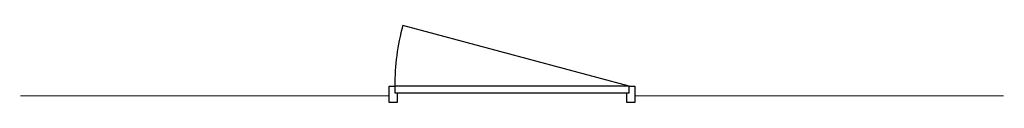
# Model space of a CAD drawing. Header units: millimetres. Extents: x 0 to 74930, y -1933 to 40510.
# Tile 5 of 59: x 30477 to 36483, y -1878 to -1408. Entities that reach past the tile are written whole.
import ezdxf

# ---------------------------------------------------------------- set-up
doc = ezdxf.new("R2010")
doc.units = ezdxf.units.MM
doc.header["$LTSCALE"] = 100
doc.layers.add('T--L9032_HEKWERK', color=1, linetype='FENCELINE1')
doc.layers.add('T--L9034_TOEGANGEN', color=1, linetype='Continuous')
doc.linetypes.add('FENCELINE1', pattern='A,6.35,-2.54,[133,ltypeshp.shx,S=2.54,R=0,X=-2.54,Y=0],-2.54,25.4', length=36.83)

# ---------------------------------------------------------------- blocks, each defined once
blk = doc.blocks.new('*U23')
at = {"layer": 'T--L9032_HEKWERK'}
blk.add_lwpolyline([(-35, 50.1), (-1416.3, 420.2)], dxfattribs=at)
for points in [[(-1500, 50), (-1465, 50), (-1465, 8.8), (-1450, 8.8), (-1450, -50), (-1500, -50)], [(-1465, 8.8), (-35, 8.8), (-35, 50), (-1465, 50)], [(-50, -50), (-50, 8.8), (-35, 8.8), (-35, 50), (0, 50), (0, -50)]]:
    blk.add_lwpolyline(points, close=True, dxfattribs=at)
blk.add_arc((-35, 50.1), 1430, 165, 180, dxfattribs=at)

msp = doc.modelspace()

# ---------------------------------------------------------------- linework, layer by layer
at = {"layer": 'T--L9032_HEKWERK', "ltscale": 0.2, "const_width": 6}
for points in [[(30480, -1836.9), (32730, -1836.9)], [(34230, -1836.9), (36480, -1836.9)]]:
    msp.add_lwpolyline(points, dxfattribs=at)

# ---------------------------------------------------------------- block references
at = {"layer": 'T--L9034_TOEGANGEN'}
msp.add_blockref('*U23', (34230, -1828.2), dxfattribs=at)

doc.saveas('drawing.dxf')
